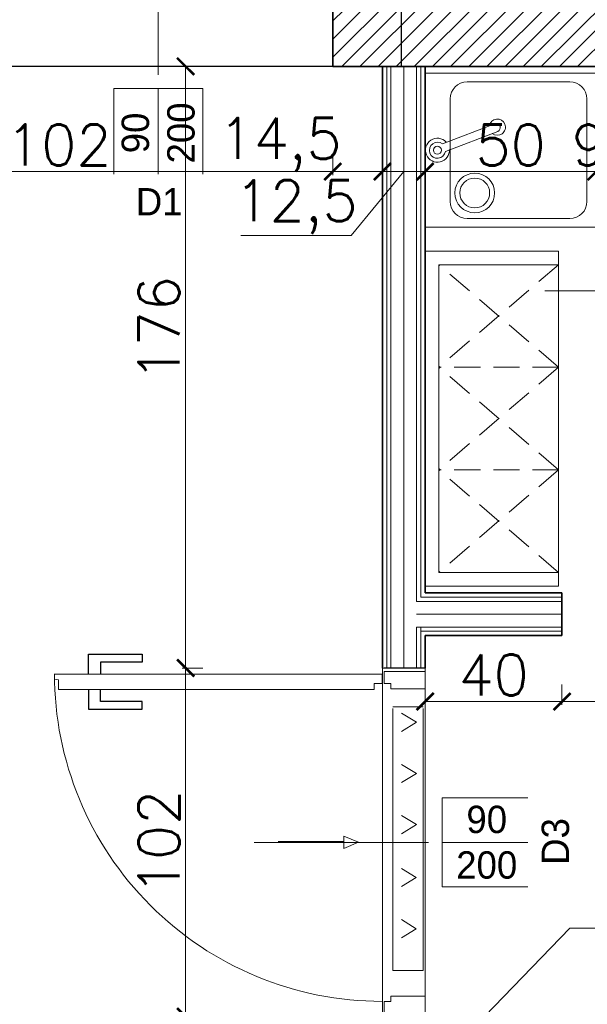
# Model space of a CAD drawing. Header units: millimetres. Extents: x -587 to 358276, y -26688 to 221215.
# Tile 107 of 256: x 9889 to 10055, y 10091 to 10379. Entities that reach past the tile are written whole.
import ezdxf
from ezdxf.lldxf.tags import DXFTag

# ---------------------------------------------------------------- set-up
doc = ezdxf.new("R2010")
doc.units = ezdxf.units.MM
doc.header["$MEASUREMENT"] = 0
doc.linetypes.add('DASHED', pattern=[19.05, 12.7, -6.35])
for name, color, linetype, lineweight in [('_IS_EKO_kratki transferowe', 160, 'Continuous', 15), ('A_istniejące ściany', 7, 'Continuous', 35), ('A_l.przerywana', 250, 'ICAD_ISO03W100', 9), ('A_l.wypełnien', 250, 'Continuous', 9), ('A_opisy', 166, 'Continuous', 15), ('A_projektowane sciany', 5, 'Continuous', 35), ('A_wyposażenie', 7, 'Continuous', 9), ('l. przekrojowa', 1, 'Continuous', 30), ('l.wypełnien', 253, 'Continuous', 5), ('mebelki', 214, 'Continuous', 9), ('Nowe_820-G Rysunki Obrazki_Nr_pióra__23', 7, 'Continuous', 15), ('wymiarowanie', 176, 'Continuous', 9)]:
    doc.layers.add(name, color=color, linetype=linetype, lineweight=lineweight)
doc.layers.add('stolarka', color=1, linetype='Continuous')
doc.styles.add('styl2', font='simplex.shx')
doc.linetypes.add('BATTING', pattern='A,0.00254,-2.54,[134,ltypeshp.shx,S=2.54,R=0,X=-2.54,Y=0],-5.08,[134,ltypeshp.shx,S=2.54,R=180,X=2.54,Y=0],-2.54', length=10.16254)
tags = doc.linetypes.add('ICAD_ISO03W100', pattern=[30, 12, -18]).pattern_tags.tags
tags[6:7] = [DXFTag(74, 4), DXFTag(75, 0), DXFTag(340, '0'), DXFTag(46, 1.0), DXFTag(50, 0.0), DXFTag(44, 0.0), DXFTag(45, 0.0)]
tags[4:5] = [DXFTag(74, 4), DXFTag(75, 0), DXFTag(340, '0'), DXFTag(46, 1.0), DXFTag(50, 0.0), DXFTag(44, 0.0), DXFTag(45, 0.0)]
doc.dimstyles.new('Skala 1-50', dxfattribs={"dimtxt": 12, "dimasz": 5, "dimexe": 1, "dimexo": 1, "dimgap": 1.5, "dimtad": 1, "dimdec": 1, "dimrnd": 0.5, "dimtxsty": 'styl2', "dimblk": 'ARCHTICK', "dimcen": 5, "dimadec": 0, "dimazin": 0, "dimtfac": 1, "dimtdec": 1, "dimtmove": 1, "dimatfit": 3, "dimldrblk": 'ARCHTICK', "dimfxl": 5, "dimfxlon": 1, "dimlwd": -1, "dimlwe": -1, "dimarcsym": 0})

# ---------------------------------------------------------------- blocks, each defined once
blk = doc.blocks.new('_ArchTick')
at = {"color": 0, "linetype": 'ByBlock', "const_width": 0.15}
blk.add_lwpolyline([(-0.5, -0.5), (0.5, 0.5)], dxfattribs=at)
blk = doc.blocks.new('*D3514')
at = {"layer": 'Defpoints', "color": 0}
for p in [(9994.69, 10108.05), (10007.19, 10076.33), (10007.19, 10061.02)]:
    blk.add_point(p, dxfattribs=at)
at = {"layer": 'wymiarowanie', "color": 0}
for p, q in [((9994.69, 10066.02), (9994.69, 10060.02)), ((10007.19, 10066.02), (10007.19, 10060.02)), ((9994.69, 10061.02), (10007.19, 10061.02)), ((10007.19, 10061.02), (10044.54, 10061.02))]:
    blk.add_line(p, q, dxfattribs=at)
at = {"layer": 'wymiarowanie', "color": 0, "xscale": 5, "yscale": 5, "zscale": 5, "rotation": 180}
blk.add_blockref('_ArchTick', (9994.69, 10061.02), dxfattribs=at)
at = {"layer": 'wymiarowanie', "color": 0, "xscale": 5, "yscale": 5, "zscale": 5}
blk.add_blockref('_ArchTick', (10007.19, 10061.02), dxfattribs=at)
at = {"layer": 'wymiarowanie', "color": 0, "insert": (10028.39, 10069.37), "char_height": 12, "attachment_point": 5, "style": 'styl2'}
blk.add_mtext('12,5', dxfattribs=at)
blk = doc.blocks.new('*D3945')
at = {"layer": 'Defpoints', "color": 0}
for p in [(9878.19, 10365.41), (9980.19, 10365.41), (9980.19, 10334.64)]:
    blk.add_point(p, dxfattribs=at)
at = {"layer": 'wymiarowanie', "color": 0}
for p, q in [((9878.19, 10339.64), (9878.19, 10333.64)), ((9980.19, 10339.64), (9980.19, 10333.64)), ((9878.19, 10334.64), (9980.19, 10334.64))]:
    blk.add_line(p, q, dxfattribs=at)
at = {"layer": 'wymiarowanie', "color": 0, "xscale": 5, "yscale": 5, "zscale": 5, "rotation": 180}
blk.add_blockref('_ArchTick', (9878.19, 10334.64), dxfattribs=at)
at = {"layer": 'wymiarowanie', "color": 0, "xscale": 5, "yscale": 5, "zscale": 5}
blk.add_blockref('_ArchTick', (9980.19, 10334.64), dxfattribs=at)
at = {"layer": 'wymiarowanie', "color": 0, "insert": (9900.07, 10342.44), "char_height": 12, "attachment_point": 5, "style": 'styl2'}
blk.add_mtext('102', dxfattribs=at)
blk = doc.blocks.new('*D3946')
at = {"layer": 'Defpoints', "color": 0}
for p in [(9980.19, 10365.41), (9994.69, 10365.41), (9994.69, 10334.64)]:
    blk.add_point(p, dxfattribs=at)
at = {"layer": 'wymiarowanie', "color": 0}
for p, q in [((9980.19, 10339.64), (9980.19, 10333.64)), ((9994.69, 10339.64), (9994.69, 10333.64)), ((9980.19, 10334.64), (9994.69, 10334.64))]:
    blk.add_line(p, q, dxfattribs=at)
at = {"layer": 'wymiarowanie', "color": 0, "xscale": 5, "yscale": 5, "zscale": 5, "rotation": 180}
blk.add_blockref('_ArchTick', (9980.19, 10334.64), dxfattribs=at)
at = {"layer": 'wymiarowanie', "color": 0, "xscale": 5, "yscale": 5, "zscale": 5}
blk.add_blockref('_ArchTick', (9994.69, 10334.64), dxfattribs=at)
at = {"layer": 'wymiarowanie', "color": 0, "insert": (9964.79, 10342.51), "char_height": 12, "attachment_point": 5, "style": 'styl2'}
blk.add_mtext('14,5', dxfattribs=at)
blk = doc.blocks.new('*D3947')
at = {"layer": 'Defpoints', "color": 0}
for p in [(9994.69, 10365.41), (10007.19, 10334.64), (10007.19, 10272.91)]:
    blk.add_point(p, dxfattribs=at)
at = {"layer": 'wymiarowanie', "color": 0}
for p, q in [((9994.69, 10339.64), (9994.69, 10333.64)), ((10007.19, 10329.64), (10007.19, 10335.64)), ((9985.6, 10315.96), (10000.94, 10334.64)), ((9994.69, 10334.64), (10007.19, 10334.64)), ((9953.31, 10315.96), (9985.6, 10315.96))]:
    blk.add_line(p, q, dxfattribs=at)
at = {"layer": 'wymiarowanie', "color": 0, "xscale": 5, "yscale": 5, "zscale": 5, "rotation": 180}
blk.add_blockref('_ArchTick', (9994.69, 10334.64), dxfattribs=at)
at = {"layer": 'wymiarowanie', "color": 0, "xscale": 5, "yscale": 5, "zscale": 5}
blk.add_blockref('_ArchTick', (10007.19, 10334.64), dxfattribs=at)
at = {"layer": 'wymiarowanie', "color": 0, "insert": (9969.46, 10324.31), "char_height": 12, "attachment_point": 5, "style": 'styl2'}
blk.add_mtext('12,5', dxfattribs=at)
blk = doc.blocks.new('*D3948')
at = {"layer": 'Defpoints', "color": 0}
for p in [(10057.19, 10334.64), (10007.19, 10272.91), (10057.19, 10270.41)]:
    blk.add_point(p, dxfattribs=at)
at = {"layer": 'wymiarowanie', "color": 0}
for p, q in [((10007.19, 10329.64), (10007.19, 10335.64)), ((10057.19, 10329.64), (10057.19, 10335.64)), ((10007.19, 10334.64), (10057.19, 10334.64))]:
    blk.add_line(p, q, dxfattribs=at)
at = {"layer": 'wymiarowanie', "color": 0, "xscale": 5, "yscale": 5, "zscale": 5, "rotation": 180}
blk.add_blockref('_ArchTick', (10007.19, 10334.64), dxfattribs=at)
at = {"layer": 'wymiarowanie', "color": 0, "xscale": 5, "yscale": 5, "zscale": 5}
blk.add_blockref('_ArchTick', (10057.19, 10334.64), dxfattribs=at)
at = {"layer": 'wymiarowanie', "color": 0, "insert": (10032.19, 10342.44), "char_height": 12, "attachment_point": 5, "style": 'styl2'}
blk.add_mtext('50', dxfattribs=at)
blk = doc.blocks.new('*D3949')
at = {"layer": 'Defpoints', "color": 0}
for p in [(10154.19, 10334.64), (10057.19, 10270.41), (10154.19, 10270.41)]:
    blk.add_point(p, dxfattribs=at)
at = {"layer": 'wymiarowanie', "color": 0}
for p, q in [((10057.19, 10329.64), (10057.19, 10335.64)), ((10154.19, 10329.64), (10154.19, 10335.64)), ((10057.19, 10334.64), (10154.19, 10334.64))]:
    blk.add_line(p, q, dxfattribs=at)
at = {"layer": 'wymiarowanie', "color": 0, "xscale": 5, "yscale": 5, "zscale": 5, "rotation": 180}
blk.add_blockref('_ArchTick', (10057.19, 10334.64), dxfattribs=at)
at = {"layer": 'wymiarowanie', "color": 0, "xscale": 5, "yscale": 5, "zscale": 5}
blk.add_blockref('_ArchTick', (10154.19, 10334.64), dxfattribs=at)
at = {"layer": 'wymiarowanie', "color": 0, "insert": (10060.31, 10342.44), "char_height": 12, "attachment_point": 5, "style": 'styl2'}
blk.add_mtext('97', dxfattribs=at)
blk = doc.blocks.new('*D4071')
at = {"layer": 'Defpoints', "color": 0}
for p in [(9937.17, 10189.41), (9994.72, 10189.41), (9994.72, 10087.41)]:
    blk.add_point(p, dxfattribs=at)
at = {"layer": 'wymiarowanie', "color": 0}
for p, q in [((9942.17, 10189.41), (9936.17, 10189.41)), ((9937.17, 10087.41), (9937.17, 10189.41)), ((9942.17, 10087.41), (9936.17, 10087.41))]:
    blk.add_line(p, q, dxfattribs=at)
at = {"layer": 'wymiarowanie', "color": 0, "xscale": 5, "yscale": 5, "zscale": 5}
for p, rotation in [((9937.17, 10189.41), 90), ((9937.17, 10087.41), 270)]:
    blk.add_blockref('_ArchTick', p, dxfattribs=dict(at, rotation=rotation))
at = {"layer": 'wymiarowanie', "color": 0, "insert": (9929.37, 10138.41), "char_height": 12, "attachment_point": 5, "rotation": 90, "style": 'styl2'}
blk.add_mtext('102', dxfattribs=at)
blk = doc.blocks.new('*D4072')
at = {"layer": 'Defpoints', "color": 0}
for p in [(9937.17, 10365.41), (9980.19, 10365.41), (9994.72, 10189.41)]:
    blk.add_point(p, dxfattribs=at)
at = {"layer": 'wymiarowanie', "color": 0}
for p, q in [((9942.17, 10365.41), (9936.17, 10365.41)), ((9937.17, 10189.41), (9937.17, 10365.41)), ((9942.17, 10189.41), (9936.17, 10189.41))]:
    blk.add_line(p, q, dxfattribs=at)
at = {"layer": 'wymiarowanie', "color": 0, "xscale": 5, "yscale": 5, "zscale": 5}
for p, rotation in [((9937.17, 10365.41), 90), ((9937.17, 10189.41), 270)]:
    blk.add_blockref('_ArchTick', p, dxfattribs=dict(at, rotation=rotation))
at = {"layer": 'wymiarowanie', "color": 0, "insert": (9929.37, 10288.67), "char_height": 12, "attachment_point": 5, "rotation": 90, "style": 'styl2'}
blk.add_mtext('176', dxfattribs=at)
blk = doc.blocks.new('*D4081')
at = {"layer": 'Defpoints', "color": 0}
for p in [(10057.19, 10198.91), (10007.19, 10189.41), (10082.64, 10189.41)]:
    blk.add_point(p, dxfattribs=at)
at = {"layer": 'wymiarowanie', "color": 0}
for p, q in [((10077.64, 10198.91), (10083.64, 10198.91)), ((10082.64, 10198.91), (10082.64, 10189.41)), ((10077.64, 10189.41), (10083.64, 10189.41))]:
    blk.add_line(p, q, dxfattribs=at)
at = {"layer": 'wymiarowanie', "color": 0, "xscale": 5, "yscale": 5, "zscale": 5}
for p, rotation in [((10082.64, 10198.91), 90), ((10082.64, 10189.41), -90.00000000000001)]:
    blk.add_blockref('_ArchTick', p, dxfattribs=dict(at, rotation=rotation))
at = {"layer": 'wymiarowanie', "color": 0, "insert": (10074.29, 10179.18), "char_height": 12, "attachment_point": 5, "rotation": 90, "style": 'styl2'}
blk.add_mtext('9,5', dxfattribs=at)
blk = doc.blocks.new('*D4082')
at = {"layer": 'Defpoints', "color": 0}
for p in [(10007.19, 10189.41), (10007.19, 10087.41), (10082.64, 10087.41)]:
    blk.add_point(p, dxfattribs=at)
at = {"layer": 'wymiarowanie', "color": 0}
for p, q in [((10077.64, 10189.41), (10083.64, 10189.41)), ((10082.64, 10189.41), (10082.64, 10087.41)), ((10077.64, 10087.41), (10083.64, 10087.41))]:
    blk.add_line(p, q, dxfattribs=at)
at = {"layer": 'wymiarowanie', "color": 0, "xscale": 5, "yscale": 5, "zscale": 5}
for p, rotation in [((10082.64, 10189.41), 90), ((10082.64, 10087.41), -90.00000000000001)]:
    blk.add_blockref('_ArchTick', p, dxfattribs=dict(at, rotation=rotation))
at = {"layer": 'wymiarowanie', "color": 0, "insert": (10074.84, 10138.41), "char_height": 12, "attachment_point": 5, "rotation": 90, "style": 'styl2'}
blk.add_mtext('102', dxfattribs=at)
blk = doc.blocks.new('kratki nawiewne')
at = {"layer": '_IS_EKO_kratki transferowe', "color": 252}
for p, q in [((9281.01, 11206.53), (9281.01, 11197.62)), ((9281.01, 11206.53), (9281.01, 11197.62)), ((9358.09, 11206.51), (9281.51, 11206.51)), ((9358.09, 11197.61), (9358.09, 11206.51)), ((9281.51, 11197.61), (9358.09, 11197.61)), ((9281.51, 11197.61), (9358.09, 11197.61)), ((9318.82, 11183.33), (9320.6, 11187.6)), ((9318.82, 11183.33), (9320.6, 11187.6)), ((9322.38, 11183.33), (9320.6, 11187.6)), ((9322.38, 11183.33), (9320.6, 11187.6)), ((9318.82, 11183.33), (9322.38, 11183.33)), ((9318.82, 11183.33), (9322.38, 11183.33)), ((9320.35, 11175.71), (9320.35, 11183.33)), ((9320.35, 11164.15), (9320.35, 11183.33))]:
    blk.add_line(p, q, dxfattribs=at)
at = {"layer": '_IS_EKO_kratki transferowe', "color": 252, "lineweight": 15}
for p, q in [((9285.5, 11204.53), (9282.84, 11200.22)), ((9285.5, 11204.53), (9282.84, 11200.22)), ((9285.5, 11204.53), (9288.16, 11200.22)), ((9285.5, 11204.53), (9288.16, 11200.22)), ((9300.47, 11204.53), (9297.81, 11200.22)), ((9300.47, 11204.53), (9297.81, 11200.22)), ((9300.47, 11204.53), (9303.13, 11200.22)), ((9300.47, 11204.53), (9303.13, 11200.22)), ((9315.44, 11204.53), (9312.78, 11200.22)), ((9315.44, 11204.53), (9312.78, 11200.22)), ((9315.44, 11204.53), (9318.11, 11200.22)), ((9315.44, 11204.53), (9318.11, 11200.22)), ((9330.91, 11204.51), (9328.25, 11200.2)), ((9330.91, 11204.51), (9328.25, 11200.2)), ((9330.91, 11204.51), (9333.57, 11200.2)), ((9330.91, 11204.51), (9333.57, 11200.2)), ((9345.89, 11204.51), (9343.22, 11200.2)), ((9345.89, 11204.51), (9343.22, 11200.2)), ((9345.89, 11204.51), (9348.55, 11200.2)), ((9345.89, 11204.51), (9348.55, 11200.2))]:
    blk.add_line(p, q, dxfattribs=at)
blk = doc.blocks.new('*D5002')
at = {"layer": 'Defpoints', "color": 0}
for p in [(10007.19, 10198.91), (10047.19, 10198.91), (10047.19, 10179.61)]:
    blk.add_point(p, dxfattribs=at)
at = {"layer": 'wymiarowanie', "color": 0}
for p, q in [((10007.19, 10184.61), (10007.19, 10178.61)), ((10047.19, 10184.61), (10047.19, 10178.61)), ((10007.19, 10179.61), (10047.19, 10179.61))]:
    blk.add_line(p, q, dxfattribs=at)
at = {"layer": 'wymiarowanie', "color": 0, "xscale": 5, "yscale": 5, "zscale": 5, "rotation": 180}
blk.add_blockref('_ArchTick', (10007.19, 10179.61), dxfattribs=at)
at = {"layer": 'wymiarowanie', "color": 0, "xscale": 5, "yscale": 5, "zscale": 5}
blk.add_blockref('_ArchTick', (10047.19, 10179.61), dxfattribs=at)
at = {"layer": 'wymiarowanie', "color": 0, "insert": (10027.19, 10187.41), "char_height": 12, "attachment_point": 5, "style": 'styl2'}
blk.add_mtext('40', dxfattribs=at)
blk = doc.blocks.new('*D5003')
at = {"layer": 'Defpoints', "color": 0}
for p in [(10047.19, 10198.91), (10254.19, 10190.06), (10254.19, 10179.61)]:
    blk.add_point(p, dxfattribs=at)
at = {"layer": 'wymiarowanie', "color": 0}
for p, q in [((10047.19, 10184.61), (10047.19, 10178.61)), ((10254.19, 10184.61), (10254.19, 10178.61)), ((10047.19, 10179.61), (10254.19, 10179.61))]:
    blk.add_line(p, q, dxfattribs=at)
at = {"layer": 'wymiarowanie', "color": 0, "xscale": 5, "yscale": 5, "zscale": 5, "rotation": 180}
blk.add_blockref('_ArchTick', (10047.19, 10179.61), dxfattribs=at)
at = {"layer": 'wymiarowanie', "color": 0, "xscale": 5, "yscale": 5, "zscale": 5}
blk.add_blockref('_ArchTick', (10254.19, 10179.61), dxfattribs=at)
at = {"layer": 'wymiarowanie', "color": 0, "insert": (10150.69, 10187.41), "char_height": 12, "attachment_point": 5, "style": 'styl2'}
blk.add_mtext('207', dxfattribs=at)

msp = doc.modelspace()

# ---------------------------------------------------------------- hatches: boundary and pattern name
at = {"layer": 'l.wypełnien'}
h = msp.add_hatch(dxfattribs=at)
h.set_pattern_fill('ANSI31', color=256, scale=30, style=0)
h.set_pattern_definition([(45, (0, 6.0705), (-2.6516504, 2.6516504), [])])
h.paths.add_polyline_path([(10179.68, 10408.59), (10279.59, 10408.59), (10279.59, 10402.59), (10273.59, 10402.59), (10273.59, 10129.76), (10279.59, 10132.55), (10279.59, 10023.36), (10316.23, 10023.36), (10316.23, 9998.81), (10279.59, 9998.81), (10279.59, 9933.83), (10254.19, 9933.83), (10254.19, 10365.41), (10179.68, 10365.41)])
h.paths.add_polyline_path([(10260.11, 10252.44), (10272.71, 10252.44), (10272.71, 10285.94), (10260.11, 10285.94)], flags=24)
h.paths.add_polyline_path([(10504.8, 10315.91), (10504.8, 10303.91), (10504.8, 10260.82), (10504.8, 10023.36), (10504.8, 9998.81), (10504.8, 9933.83), (10529.35, 9933.83), (10529.35, 10287.41), (10542.35, 10287.41), (10542.35, 10365.41), (10636.35, 10365.41), (10635.51, 10408.59), (10504.8, 10408.59), (10504.8, 10402.59)])
h.paths.add_polyline_path([(10504.8, 10402.59), (10510.8, 10402.59), (10510.8, 10315.91), (10504.8, 10315.91)], flags=16)
h.paths.add_polyline_path([(10504.8, 10398.59), (10504.8, 10315.91), (10510.8, 10315.91), (10510.8, 10402.59), (10504.8, 10402.59)], flags=0)
h.paths.add_polyline_path([(10515.95, 10332.41), (10515.95, 10353.41), (10530.35, 10353.41), (10530.35, 10332.41)], flags=16)
h.paths.add_polyline_path([(10515.95, 10353.41), (10515.95, 10332.41), (10530.35, 10332.41), (10530.35, 10353.41)], flags=0)
h.paths.add_polyline_path([(10515.95, 10303.91), (10515.95, 10299.41), (10530.35, 10299.41), (10530.35, 10320.41), (10515.95, 10320.41), (10515.95, 10315.91)], flags=16)
h.paths.add_polyline_path([(10515.95, 10303.91), (10515.95, 10315.91), (10515.95, 10320.41), (10530.35, 10320.41), (10530.35, 10299.41), (10515.95, 10299.41)], flags=0)
h.paths.add_polyline_path([(10504.8, 10260.82), (10504.8, 10303.91), (10510.8, 10303.91), (10510.8, 10260.82)], flags=16)
h.paths.add_polyline_path([(10510.8, 10260.82), (10510.8, 10303.91), (10504.8, 10303.91), (10504.8, 10265.82), (10504.8, 10260.82)], flags=0)
h.paths.add_polyline_path([(10504.8, 10303.91), (10510.8, 10303.91), (10510.8, 10315.91), (10504.8, 10315.91)], flags=16)
h.paths.add_polyline_path([(10504.8, 10315.91), (10510.8, 10315.91), (10510.8, 10303.91), (10504.8, 10303.91)], flags=0)
h.paths.add_polyline_path([(10510.8, 10315.91), (10515.95, 10315.91), (10515.95, 10303.91), (10510.8, 10303.91)], flags=16)
h.paths.add_polyline_path([(10510.84, 10332.09), (10523.45, 10332.09), (10523.45, 10365.59), (10510.84, 10365.59)], flags=8)
h.paths.add_polyline_path([(10510.84, 10332.09), (10523.45, 10332.09), (10523.45, 10365.59), (10510.84, 10365.59)], flags=8)
h.paths.add_polyline_path([(9506.72, 10365.41), (9506.72, 10408.59), (9858.19, 10408.59), (9858.19, 10365.41)])
h.paths.add_polyline_path([(10000.19, 10365.41), (10089.09, 10365.41), (10089.09, 10408.59), (10000.19, 10408.59)])
h.paths.add_polyline_path([(10273.59, 10129.76), (10273.59, 10402.59), (10279.59, 10402.59), (10279.59, 10365.41), (10279.59, 10132.55)])
h.paths.add_polyline_path([(10372.72, 9998.81), (10372.72, 10023.36), (10316.23, 10023.36), (10316.23, 9998.81)])
h.paths.add_polyline_path([(9858.19, 10365.41), (9858.19, 10408.59), (9878.19, 10408.59), (9878.19, 10365.41)])
h.paths.add_polyline_path([(10000.19, 10365.41), (10000.19, 10408.59), (9980.19, 10408.59), (9980.19, 10365.41)])
h.paths.add_polyline_path([(10279.59, 9913.83), (10279.59, 9933.83), (10254.19, 9933.83), (10254.19, 9913.83)])
h.paths.add_polyline_path([(10529.35, 9913.83), (10529.35, 9933.83), (10504.8, 9933.83), (10504.8, 9913.83)])
h.paths.add_polyline_path([(10494.8, 10023.36), (10494.8, 9998.81), (10504.8, 9998.81), (10504.8, 10023.36)])

# ---------------------------------------------------------------- linework, layer by layer
at = {"color": 5, "lineweight": 9}
for points in [[(9997.16, 10183.36), (9997.16, 10184.88), (9995.19, 10184.88), (9995.19, 10188.41), (10007.19, 10188.41), (10007.19, 10183.36), (9997.16, 10183.36)], [(9997.16, 10093.41), (9997.16, 10091.9), (9995.19, 10091.9), (9995.19, 10088.36), (10007.19, 10088.36), (10007.19, 10093.41), (9997.16, 10093.41)]]:
    msp.add_lwpolyline(points, dxfattribs=at)
at = {"layer": 'A_istniejące ściany', "color": 7}
msp.add_line((9980.19, 10365.41), (9980.19, 10408.59), dxfattribs=at)
msp.add_lwpolyline([(9980.19, 10365.41), (10089.09, 10365.41)], dxfattribs=at)
at = {"layer": 'A_l.przerywana', "color": 5, "lineweight": 30, "ltscale": 0.3}
msp.add_lwpolyline([(9858.19, 10408.59), (10000.19, 10408.59), (10000.19, 10365.41), (9858.19, 10365.41)], close=True, dxfattribs=at)
at = {"layer": 'A_l.przerywana', "color": 7, "ltscale": 0.3}
msp.add_lwpolyline([(9980.19, 10377.41), (9980.19, 10365.41), (9878.19, 10365.41), (9878.19, 10377.41)], dxfattribs=at)
at = {"layer": 'A_l.przerywana', "color": 5, "ltscale": 0.3}
msp.add_lwpolyline([(9994.72, 10087.41), (10007.19, 10087.41), (10007.19, 10189.41), (9994.69, 10189.41)], close=True, dxfattribs=at)
at = {"layer": 'A_l.wypełnien', "color": 5}
for p, q in [((10004.69, 10208.91), (10047.19, 10208.91)), ((10005.94, 10210.16), (10047.19, 10210.16)), ((10047.19, 10201.41), (10004.69, 10201.41)), ((10047.19, 10200.16), (10005.94, 10200.16))]:
    msp.add_line(p, q, dxfattribs=at)
at = {"layer": 'A_l.wypełnien', "color": 5, "linetype": 'BATTING', "ltscale": 0.35}
msp.add_line((10047.19, 10205.16), (10004.69, 10205.16), dxfattribs=at)
at = {"layer": 'A_opisy'}
for p, q in [((9929.19, 10358.95), (9929.19, 10413.95)), ((9957.19, 10138.41), (10012.19, 10138.41))]:
    msp.add_line(p, q, dxfattribs=at)
at = {"layer": 'A_projektowane sciany', "color": 5}
for p, q in [((9994.69, 10189.41), (9994.69, 10365.41)), ((10007.19, 10211.41), (10047.19, 10211.41)), ((10047.19, 10211.41), (10047.19, 10198.91)), ((10047.19, 10198.91), (10007.19, 10198.91)), ((10007.19, 10189.41), (10007.19, 10198.91))]:
    msp.add_line(p, q, dxfattribs=at)
at = {"layer": 'A_projektowane sciany'}
msp.add_line((10007.19, 10211.41), (10007.19, 10365.41), dxfattribs=at)
at = {"layer": 'A_wyposażenie', "color": 7, "linetype": 'DASHED', "ltscale": 0.6}
for p, q in [((10007.19, 10211.41), (10007.19, 10362.91)), ((10007.19, 10211.41), (10007.19, 10362.91)), ((10046.19, 10307.41), (10011.19, 10277.41)), ((10046.19, 10277.41), (10011.19, 10307.41)), ((10046.19, 10247.41), (10011.19, 10277.41)), ((10046.19, 10277.41), (10011.19, 10247.41)), ((10046.19, 10277.41), (10011.19, 10277.41)), ((10046.19, 10247.41), (10011.19, 10277.41)), ((10046.19, 10277.41), (10011.19, 10247.41)), ((10046.19, 10247.41), (10011.19, 10247.41)), ((10046.19, 10217.41), (10011.19, 10247.41)), ((10046.19, 10247.41), (10011.19, 10217.41)), ((10046.19, 10247.41), (10011.19, 10247.41)), ((10046.19, 10217.41), (10011.19, 10247.41)), ((10046.19, 10247.41), (10011.19, 10217.41))]:
    msp.add_line(p, q, dxfattribs=at)
at = {"layer": 'A_wyposażenie'}
msp.add_lwpolyline([(10007.19, 10213.41), (10007.19, 10311.41), (10046.19, 10311.41), (10046.19, 10213.41), (10007.19, 10213.41)], dxfattribs=at)
at = {"layer": 'A_wyposażenie', "linetype": 'ICAD_ISO03W100', "ltscale": 0.3}
msp.add_lwpolyline([(10011.19, 10217.41), (10011.19, 10307.41), (10046.19, 10307.41), (10046.19, 10217.41)], close=True, dxfattribs=at)
at = {"layer": 'l. przekrojowa', "color": 5}
msp.add_line((10007.19, 10189.41), (9995.19, 10189.41), dxfattribs=at)
at = {"layer": 'l.wypełnien', "color": 5}
for p, q in [((9995.94, 10189.41), (9995.94, 10365.41)), ((9997.19, 10189.41), (9997.19, 10365.41)), ((10004.69, 10208.91), (10004.69, 10365.41)), ((10005.94, 10210.16), (10005.94, 10365.41)), ((10004.69, 10189.41), (10004.69, 10201.41)), ((10005.94, 10189.41), (10005.94, 10201.41)), ((10004.69, 10189.41), (10004.69, 10199.41)), ((10005.94, 10189.41), (10005.94, 10199.41))]:
    msp.add_line(p, q, dxfattribs=at)
at = {"layer": 'l.wypełnien', "color": 5, "linetype": 'BATTING', "ltscale": 0.35}
msp.add_line((10000.94, 10365.41), (10000.94, 10189.41), dxfattribs=at)
at = {"layer": 'mebelki', "color": 7}
for p, q in [((10019.48, 10360.91), (10049.48, 10360.91)), ((10014.48, 10325.91), (10014.48, 10355.91)), ((10054.48, 10355.91), (10054.48, 10325.91)), ((10012.25, 10342.74), (10027.54, 10348.61)), ((10028.39, 10346.42), (10013.09, 10340.54)), ((10019.48, 10320.91), (10049.48, 10320.91))]:
    msp.add_line(p, q, dxfattribs=at)
msp.add_lwpolyline([(10007.19, 10318.41), (10007.19, 10363.41), (10056.98, 10363.41), (10056.98, 10318.41)], close=True, dxfattribs=at)
for centre, radius in [((10010.77, 10340.91), 1.18), ((10021.68, 10328.39), 5.8), ((10021.68, 10328.39), 4.36)]:
    msp.add_circle(centre, radius, dxfattribs=at)
for centre, radius, start, end in [((10019.48, 10355.91), 5, 90, 180), ((10049.48, 10355.91), 5, 0, 90), ((10028.29, 10347.64), 2.37, 230.7702, 171.2413), ((10027.97, 10347.52), 1.18, 291.0058, 111.0058), ((10010.77, 10340.91), 3.51, 42.9072, 3.6727), ((10010.77, 10340.91), 2.35, 51.2504, 350.6627), ((10019.48, 10325.91), 5, 180, 270), ((10049.48, 10325.91), 5, 270, 0)]:
    msp.add_arc(centre, radius, start, end, dxfattribs=at)
at = {"layer": 'Nowe_820-G Rysunki Obrazki_Nr_pióra__23', "color": 7, "linetype": 'Continuous', "lineweight": 15}
msp.add_lwpolyline([(10007.19, 10318.41), (10007.19, 10326.41)], dxfattribs=at)
at = {"layer": 'stolarka', "color": 5}
for points in [[(9908.76, 10187.66), (9908.76, 10193.47), (9924.42, 10193.47), (9924.42, 10191.14), (9912.24, 10191.14), (9912.24, 10187.66)], [(9908.76, 10183.14), (9908.76, 10177.34), (9924.42, 10177.34), (9924.42, 10179.66), (9912.24, 10179.66), (9912.24, 10183.14)]]:
    msp.add_lwpolyline(points, dxfattribs=at)
at = {"layer": 'stolarka', "color": 5, "lineweight": 9}
msp.add_lwpolyline([(9994.61, 10184.88), (9994.61, 10187.66), (9898.84, 10187.66), (9898.85, 10186.16), (9900, 10185.98), (9900, 10183.14), (9992.31, 10183.14), (9992.31, 10184.88), (9994.61, 10184.88)], dxfattribs=at)
at = {"layer": 'stolarka', "color": 5, "linetype": 'ICAD_ISO03W100', "lineweight": 13, "ltscale": 0.3}
msp.add_arc((9994.61, 10187.66), 95.77, 179.9469, 269.9997, dxfattribs=at)
at = {"layer": 'wymiarowanie'}
for p, q in [((10170.39, 10299.76), (10042.19, 10299.76)), ((10049.48, 10113.28), (10018.19, 10080.9)), ((10188.65, 10113.28), (10049.48, 10113.28))]:
    msp.add_line(p, q, dxfattribs=at)

# ---------------------------------------------------------------- block references
at = {"layer": 'wymiarowanie', "rotation": -90.00000000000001}
msp.add_blockref('kratki nawiewne', (-1199.9, 19459.04), dxfattribs=at)

# ---------------------------------------------------------------- dimensions: what is measured, and where the dimension line sits
at = {"layer": 'wymiarowanie'}
for base, p1, p2, picture, middle in [((9994.69, 10334.64), (9980.19, 10365.41), (9994.69, 10365.41), '*D3946', (9964.79, 10334.16)), ((10007.19, 10334.64), (9994.69, 10365.41), (10007.19, 10272.91), '*D3947', (9984.1, 10315.96)), ((10154.19, 10334.64), (10057.19, 10270.41), (10154.19, 10270.41), '*D3949', (10060.31, 10334.64)), ((10007.19, 10061.02), (9994.69, 10108.05), (10007.19, 10076.33), '*D3514', (10028.39, 10061.02))]:
    dim = msp.add_linear_dim(base=base, p1=p1, p2=p2, dimstyle='Skala 1-50', dxfattribs=at)
    dim.commit()
    dim.dimension.update_dxf_attribs({"geometry": picture, "text_midpoint": middle, "dimtype": 160})
for base, p1, p2, picture, middle in [((10057.19, 10334.64), (10007.19, 10272.91), (10057.19, 10270.41), '*D3948', (10032.19, 10342.44)), ((10047.19, 10179.61), (10007.19, 10198.91), (10047.19, 10198.91), '*D5002', (10027.19, 10187.41)), ((10254.19, 10179.61), (10047.19, 10198.91), (10254.19, 10190.06), '*D5003', (10150.69, 10187.41))]:
    dim = msp.add_linear_dim(base=base, p1=p1, p2=p2, dimstyle='Skala 1-50', dxfattribs=at)
    dim.commit()
    dim.dimension.update_dxf_attribs({"geometry": picture, "text_midpoint": middle})
dim = msp.add_linear_dim(base=(10082.64, 10189.41), p1=(10057.19, 10198.91), p2=(10007.19, 10189.41), angle=90, dimstyle='Skala 1-50', dxfattribs=at)
dim.commit()
dim.dimension.update_dxf_attribs({"geometry": '*D4081', "text_midpoint": (10082.64, 10179.18), "dimtype": 160})
dim = msp.add_linear_dim(base=(9937.17, 10189.41), p1=(9994.72, 10087.41), p2=(9994.72, 10189.41), angle=90, dimstyle='Skala 1-50', dxfattribs=at)
dim.commit()
dim.dimension.update_dxf_attribs({"geometry": '*D4071', "text_midpoint": (9929.37, 10138.41)})

# ---------------------------------------------------------------- next in the draw order: texts
at = {"layer": 'A_opisy', "ltscale": 0.3, "insert": (9929.19, 10345.95), "char_height": 8, "width": 26, "attachment_point": 5, "rotation": 90, "bg_fill": 2}
msp.add_mtext('\\pxqc;{\\fCentury Gothic|b0|i0|c238|p0;90\\P200}', dxfattribs=at)
at = {"layer": 'A_opisy', "ltscale": 0.3, "insert": (10025.19, 10138.41), "char_height": 8, "width": 26, "attachment_point": 5, "bg_fill": 2}
msp.add_mtext('\\pxqc;{\\fCentury Gothic|b0|i0|c238|p0;90\\P200}', dxfattribs=at)

# ---------------------------------------------------------------- next in the draw order: linework, layer by layer
at = {"layer": 'A_opisy', "ltscale": 0.3}
for points in [[(9916.19, 10358.95), (9916.19, 10332.95), (9929.19, 10332.95), (9929.19, 10358.95)], [(9929.19, 10358.95), (9929.19, 10332.95), (9942.19, 10332.95), (9942.19, 10358.95)], [(10038.19, 10151.41), (10012.19, 10151.41), (10012.19, 10138.41), (10038.19, 10138.41)], [(10038.19, 10138.41), (10012.19, 10138.41), (10012.19, 10125.41), (10038.19, 10125.41)]]:
    msp.add_lwpolyline(points, close=True, dxfattribs=at)
at = {"layer": 'A_opisy', "lineweight": 30, "ltscale": 0.3}
for points in [[(9916.19, 10332.95), (9942.19, 10332.95), (9942.19, 10319.95), (9916.19, 10319.95)], [(10038.19, 10125.41), (10038.19, 10151.41), (10051.19, 10151.41), (10051.19, 10125.41)]]:
    msp.add_lwpolyline(points, close=True, dxfattribs=at)

# ---------------------------------------------------------------- next in the draw order: texts
at = {"layer": 'A_opisy', "ltscale": 0.3, "insert": (9929.44, 10325.83), "char_height": 8, "width": 26, "attachment_point": 5, "bg_fill": 2}
msp.add_mtext('\\pxqc;{\\fCentury Gothic|b0|i0|c238|p0;D1}', dxfattribs=at)
at = {"layer": 'A_opisy', "ltscale": 0.3, "insert": (10045.3, 10138.67), "char_height": 8, "width": 26, "attachment_point": 5, "rotation": 90, "bg_fill": 2}
msp.add_mtext('\\pxqc;{\\fCentury Gothic|b0|i0|c238|p0;D3}', dxfattribs=at)

# ---------------------------------------------------------------- next in the draw order: dimensions: what is measured, and where the dimension line sits
at = {"layer": 'wymiarowanie'}
dim = msp.add_linear_dim(base=(9937.17, 10365.41), p1=(9994.72, 10189.41), p2=(9980.19, 10365.41), angle=90, dimstyle='Skala 1-50', dxfattribs=at)
dim.commit()
dim.dimension.update_dxf_attribs({"geometry": '*D4072', "text_midpoint": (9937.17, 10288.67), "dimtype": 160})
dim = msp.add_linear_dim(base=(9980.19, 10334.64), p1=(9878.19, 10365.41), p2=(9980.19, 10365.41), dimstyle='Skala 1-50', dxfattribs=at)
dim.commit()
dim.dimension.update_dxf_attribs({"geometry": '*D3945', "text_midpoint": (9900.07, 10334.64), "dimtype": 160})
dim = msp.add_linear_dim(base=(10082.64, 10087.41), p1=(10007.19, 10189.41), p2=(10007.19, 10087.41), angle=90, dimstyle='Skala 1-50', dxfattribs=at)
dim.commit()
dim.dimension.update_dxf_attribs({"geometry": '*D4082', "text_midpoint": (10074.84, 10138.41)})

doc.saveas('drawing.dxf')
